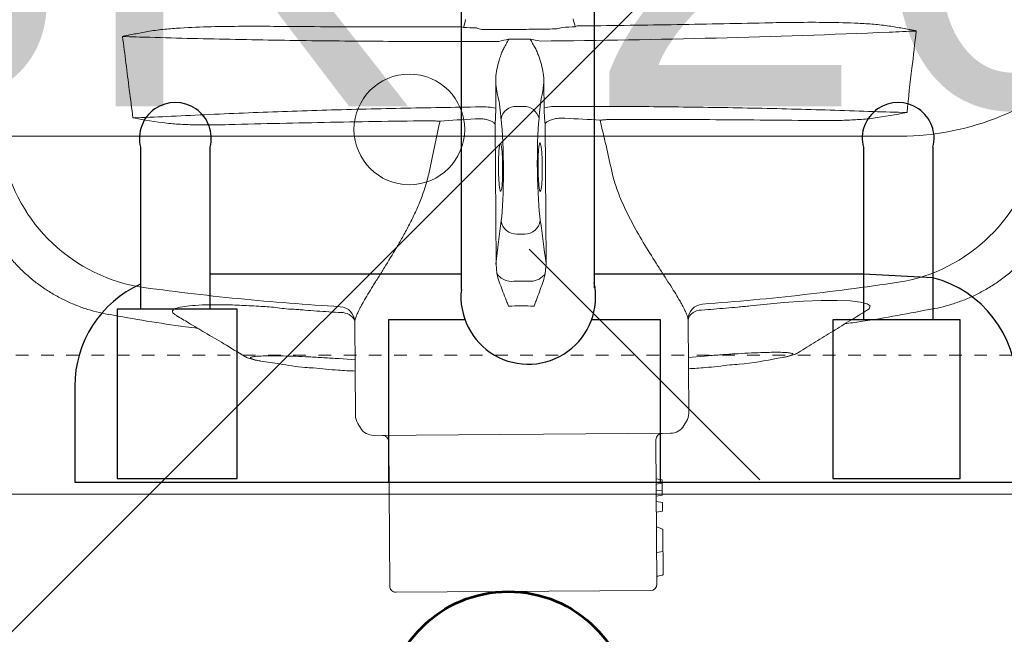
# Model space of a CAD drawing. Header units: inches. Extents: x 704 to 259546, y -107711 to 151004.
# Tile 123 of 256: x 127235.39 to 127243.19, y 21452.26 to 21457.14. Entities that reach past the tile are written whole.
import ezdxf
from ezdxf.enums import TextEntityAlignment as Align

# ---------------------------------------------------------------- set-up
doc = ezdxf.new("R2010")
doc.units = ezdxf.units.IN
doc.header["$MEASUREMENT"] = 0
doc.header["$PDMODE"] = 34
doc.linetypes.add('11aa1PB-bd$0$11aa1PB-af$0$TRATTEGGIATA', pattern=[0.75, 0.5, -0.25])
for name, color, linetype in [('A-FORMATEXT', 255, 'Continuous'), ('PP BALL VALVE', 7, 'Continuous'), ('PP--DIM', 7, 'Continuous')]:
    doc.layers.add(name, color=color, linetype=linetype)
for name, color, linetype, lineweight in [('EQUIP DIM', 8, 'Continuous', 0), ('EQUIPMENT', 3, 'Continuous', 25), ('FLOOR RAISE', 4, 'Continuous', 5), ('kitchen equipment', 3, 'Continuous', 15), ('PP-Waste Pipe', 3, 'Continuous', 25)]:
    doc.layers.add(name, color=color, linetype=linetype, lineweight=lineweight)
doc.layers.add('FAINTEQUIP', color=7, linetype='Continuous', lineweight=0, true_color=0x4a4747)
doc.styles.add('Arial', font='GOTHIC.TTF')
doc.styles.add('Jeet', font='micross.ttf')
doc.dimstyles.new('architectural', dxfattribs={"dimscale": 0, "dimtxt": 3, "dimasz": 2.5, "dimexe": 2.5, "dimexo": 0, "dimgap": 0.5, "dimtad": 0, "dimzin": 0, "dimdsep": 46, "dimlunit": 4, "dimtxsty": 'Jeet', "dimblk": 'ARCHTICK', "dimcen": 0.09375, "dimdle": 2.5, "dimclrd": 256, "dimclre": 256, "dimclrt": 256, "dimadec": 0, "dimazin": 0, "dimtfac": 0.7, "dimtdec": 3, "dimtmove": 1, "dimatfit": 3, "dimldrblk": 'ARCHTICK', "dimfxl": 1, "dimtolj": 1, "dimtzin": 0, "dimlwd": -1, "dimlwe": -1, "dimarcsym": 0})

# ---------------------------------------------------------------- blocks, each defined once
blk = doc.blocks.new('XFVDRBT')
at = {"layer": 'kitchen equipment', "color": 8, "linetype": 'Continuous', "ltscale": 10}
blk.add_lwpolyline([(1801735.99, 469782.71), (1801735.99, 470982.71), (1801035.99, 470982.71), (1801035.99, 469782.71)], close=True, dxfattribs=at)
blk = doc.blocks.new('FGGHMM')
at = {"layer": 'kitchen equipment', "color": 8, "linetype": 'Continuous', "rotation": 339.3128532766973}
blk.add_blockref('XFVDRBT', (-50976.23, 667045.6), dxfattribs=at)
blk = doc.blocks.new('bikanervala')
at = {"layer": 'kitchen equipment', "color": 8, "lineweight": 18}
blk.add_line((1690865.01, 611811.68, 0), (1690818.52, 611858.17, 0), dxfattribs=at)
blk.add_line((1690865.01, 611811.68, 0), (1690818.52, 611858.17, 0), dxfattribs=at)
at = {"layer": 'kitchen equipment', "color": 8, "linetype": 'Continuous', "lineweight": 5, "ltscale": 10}
blk.add_lwpolyline([(1691038.4, 611808.76), (1690567.4, 611808.76), (1690567.4, 612279.76), (1691038.4, 612279.76)], close=True, dxfattribs=at)
at = {"layer": 'kitchen equipment', "color": 8, "linetype": 'Continuous', "lineweight": 5, "ltscale": 10, "elevation": 0}
blk.add_lwpolyline([(1690642.07, 612149.84), (1690642.07, 611934.36, 0.414214), (1690695.45, 611880.98), (1690893.27, 611880.98, 0.414214), (1690946.65, 611934.36), (1690946.65, 612149.84, 0.414214), (1690893.27, 612203.22), (1690695.45, 612203.22, 0.414214)], format="xyb", close=True, dxfattribs=at)
at = {"layer": 'kitchen equipment', "color": 8, "lineweight": 18}
blk.add_circle((1690794.36, 611882.33, 0), 11.15, dxfattribs=at)
blk.add_circle((1690794.36, 611882.33, 0), 11.15, dxfattribs=at)
at = {"layer": 'kitchen equipment', "color": 8, "linetype": 'Continuous', "xscale": -1.016, "yscale": 1.016, "zscale": 1.016, "rotation": 339.3128532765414}
blk.add_blockref('FGGHMM', (3233024.33, -482434.72), dxfattribs=at)
at = {"layer": 'EQUIP DIM', "color": 8, "ltscale": 50, "style": 'Arial'}
blk.add_text('BK-26', height=76.792, dxfattribs=at).set_placement((1690800.98, 611925.35), align=Align.MIDDLE_CENTER)
blk = doc.blocks.new('GF')
at = {"layer": 'EQUIPMENT', "color": 8, "xscale": 0.03935404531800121, "yscale": 0.03935404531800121, "zscale": 0.03935404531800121}
blk.add_blockref('bikanervala', (60698.8789, -2623.777), dxfattribs=at)
blk = doc.blocks.new('GREASE TRAP')
at = {"linetype": 'Continuous', "lineweight": 0}
for p, q in [((166.35, -348.58), (164.86, -348.59)), ((160.06, -352.57), (160.28, -383.74)), ((171.43, -383.66), (171.21, -352.49)), ((166.68, -377.03), (164.93, -377.04)), ((171.26, -385.78), (171.43, -383.66)), ((160.28, -383.74), (160.48, -385.85)), ((257.83, -393.58), (257.82, -393.57)), ((74.01, -394.88), (74.01, -394.89)), ((128.84, -396.63), (128.99, -417.46)), ((203.19, -416.93), (203.04, -396.13)), ((107.95, -405.36), (112.09, -405.95)), ((128.9, -405.02), (125.32, -404.79)), ((206.68, -404.22), (203.1, -404.5)), ((223.06, -404.7), (224.06, -404.54)), ((202.13, -419.71), (202.7, -418.74)), ((129.5, -419.25), (130.09, -420.22)), ((133.1, -421.9), (199.14, -421.43)), ((196.11, -455.05), (195.88, -422.85)), ((136.38, -423.27), (136.61, -455.47)), ((195.94, -431.59), (197.29, -431.82)), ((197.29, -432.53), (197.29, -431.82)), ((195.95, -432.78), (197.29, -432.53)), ((195.96, -434.1), (197.3, -434.22)), ((197.31, -435.19), (197.29, -432.53)), ((195.97, -435.44), (197.31, -435.19)), ((195.98, -436.61), (195.97, -435.44)), ((195.98, -436.61), (197.32, -436.83)), ((197.34, -438.75), (197.32, -436.83)), ((195.99, -439), (197.34, -438.75)), ((196.02, -442.09), (195.99, -439)), ((197.32, -442.8), (196.12, -442.24)), ((197.49, -452.86), (197.42, -442.96)), ((197.45, -447.76), (196.06, -448.01)), ((197.27, -447.79), (197.26, -447.79)), ((196.11, -455.05), (196.09, -453.41)), ((197.34, -453.03), (196.22, -453.24)), ((194.72, -456.46), (138.02, -456.86))]:
    blk.add_line(p, q, dxfattribs=at)
at = {"linetype": 'Continuous', "lineweight": 0, "flags": 128}
for points in [[(242.78, -394.05), (243.37, -393.66), (243.58, -393.05), (242.91, -392.55), (241.42, -392.18), (239.15, -391.93), (236.23, -391.82), (232.72, -391.85), (228.73, -392.01), (224.37, -392.3), (220.65, -392.63), (216.85, -393.04), (216.85, -393.04), (216.85, -393.04)], [(197.35, -453.03), (197.35, -453.03), (197.34, -453.03)]]:
    blk.add_lwpolyline(points, dxfattribs=at)
at = {"linetype": 'Continuous', "lineweight": 0}
for centre, radius, start, end in [((148.9, -341.94), 11.7, 69.3549, 71.6188), ((182.22, -341.7), 11.7, 109.1869, 111.4509), ((72.43, -334.61), 5.1, 18.4464, 18.7691), ((164.73, -351.99), 3.4, 87.8004, 168.838), ((166.53, -351.98), 3.4, 11.9678, 93.0053), ((173.84, -361.6), 13.03, 87.6299, 102.5837), ((157.55, -361.69), 13.01, 78.2053, 93.1798), ((243.79, -350.57), 37.74, 281.4746, 351.3429), ((87.46, -351.66), 37.74, 189.4624, 259.3316), ((164.84, -373.59), 3.45, 188.32, 271.5559), ((166.72, -373.58), 3.45, 269.2499, 352.4858), ((163.67, -383.76), 3.81, 213.2876, 270.0087), ((168.04, -383.73), 3.81, 270.7971, 327.5182), ((125.38, -396.68), 3.47, 0.872, 86.3503), ((125.98, -397.67), 3.14, 25.0791, 93.6033), ((206.51, -396.11), 3.47, 94.4511, 180.3933), ((205.86, -396.88), 2.92, 85.8862, 165.0737), ((132.49, -417.43), 3.5, 180.4029, 211.3666), ((199.69, -416.96), 3.5, 329.4391, 0.4029), ((133.08, -418.4), 3.5, 211.3666, 270.4029), ((199.11, -417.93), 3.5, 270.4029, 329.4391), ((134.98, -423.28), 1.4, 0.4029, 90.4029), ((197.28, -422.84), 1.4, 90.4029, 180.4029), ((196.19, -442.08), 0.175, 179.5165, 246.1057), ((197.25, -442.96), 0.175, 0.0864, 64.4691), ((196.27, -453.41), 0.175, 100.4029, 181.3223), ((197.32, -452.86), 0.175, 280.4029, 359.6001), ((138.01, -455.46), 1.4, 180.4029, 270.4029), ((194.71, -455.06), 1.4, 270.4029, 0.4029)]:
    blk.add_arc(centre, radius, start, end, dxfattribs=at)
for centre, major_axis, ratio, start_param, end_param in [((165.45, -325.81), (-37.1, -0.26), 0.145844, 1.228323, 1.311182), ((165.45, -325.81), (-37.1, -0.26), 0.145844, 1.830411, 1.913269), ((160.56, -356.6), (-0.07, 10.5), 0.087489, 5.55292, 5.975743), ((170.77, -356.53), (-0.07, 10.5), 0.087489, 0.30744, 0.730265), ((165.5, -287.2), (-0.58, 82.6), 0.087489, 2.411328, 2.459054), ((164.85, -287.2), (-0.58, 82.6), 0.087489, 3.824132, 3.871858), ((165.66, -356.52), (-37.1, -0.26), 0.145844, 4.984033, 5.21302), ((160.7, -362.2), (-0.1, 14), 0.087489, 3.696821, 5.600646), ((170.71, -362.13), (-0.1, 14), 0.087489, 0.682539, 2.586364), ((165.66, -356.52), (-37.1, -0.26), 0.145844, 4.211758, 4.440687), ((170.12, -515.87), (-1.17, 166.9), 0.087489, 0.555229, 0.6567), ((163.44, -515.91), (-1.17, 166.9), 0.087489, 5.626486, 5.727956)]:
    blk.add_ellipse(centre, major_axis=major_axis, ratio=ratio, start_param=start_param, end_param=end_param, dxfattribs=at)
for points, knots in [([(83.11, -331.83), (83.68, -331.73), (84.25, -331.65), (85.39, -331.5), (85.96, -331.44), (87.68, -331.27), (88.83, -331.19), (92.27, -330.97), (94.57, -330.89), (99.19, -330.77), (101.5, -330.74), (106.13, -330.72), (108.45, -330.72), (110.77, -330.74)], [0, 0, 0, 0, 0.0625, 0.0625, 0.125, 0.125, 0.25, 0.25, 0.5, 0.5, 0.75, 0.75, 1, 1, 1, 1]), ([(110.77, -330.74), (117.72, -330.8), (124.68, -330.84), (138.62, -330.87), (145.6, -330.86), (152.59, -330.84)], [0, 0, 0, 0, 0.5, 0.5, 1, 1, 1, 1]), ([(178.37, -330.66), (185.35, -330.58), (192.33, -330.49), (206.26, -330.26), (213.21, -330.13), (220.15, -329.97)], [0, 0, 0, 0, 0.5, 0.5, 1, 1, 1, 1]), ([(220.15, -329.97), (222.47, -329.92), (224.79, -329.88), (229.41, -329.84), (231.73, -329.84), (236.34, -329.89), (238.65, -329.94), (242.1, -330.11), (243.25, -330.18), (244.97, -330.32), (245.54, -330.38), (246.69, -330.51), (247.26, -330.58), (247.82, -330.67)], [0, 0, 0, 0, 0.25, 0.25, 0.5, 0.5, 0.75, 0.75, 0.875, 0.875, 0.9375, 0.9375, 1, 1, 1, 1]), ([(247.82, -330.67), (248.81, -330.83), (249.8, -331), (251.27, -331.26), (251.76, -331.35), (252.5, -331.48), (252.74, -331.53), (253.11, -331.6), (253.23, -331.62), (253.42, -331.66), (253.48, -331.67), (253.6, -331.7), (253.66, -331.71), (253.72, -331.73)], [0, 0, 0, 0, 0.5, 0.5, 0.75, 0.75, 0.875, 0.875, 0.9375, 0.9375, 0.96875, 0.96875, 1, 1, 1, 1]), ([(77.27, -332.97), (77.22, -332.98), (77.18, -333), (77.13, -333.01), (77.13, -333.02), (77.12, -333.02), (77.11, -333.02)], [0, 0, 0, 0, 0.0002012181, 0.0002012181, 0.0002012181, 0.0002381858, 0.0002381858, 0.0002381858, 0.0002381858]), ([(77.27, -333), (77.23, -333), (77.18, -333.01), (77.14, -333.02), (77.13, -333.02), (77.12, -333.02), (77.11, -333.02)], [0, 0, 0, 0, 0.0002027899, 0.0002027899, 0.0002027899, 0.000241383, 0.000241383, 0.000241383, 0.000241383]), ([(77.27, -332.97), (77.32, -332.95), (77.38, -332.94), (77.51, -332.91), (77.57, -332.89), (77.75, -332.85), (77.87, -332.83), (78.23, -332.75), (78.48, -332.71), (79.21, -332.56), (79.69, -332.47), (81.15, -332.19), (82.13, -332.01), (83.11, -331.83)], [0, 0, 0, 0, 0.03125, 0.03125, 0.0625, 0.0625, 0.125, 0.125, 0.25, 0.25, 0.5, 0.5, 1, 1, 1, 1]), ([(160.89, -334.09), (154.33, -334.13), (147.79, -334.13), (137.99, -334.1), (134.73, -334.08), (128.21, -334.03), (124.95, -334), (118.45, -333.93), (115.2, -333.88), (108.74, -333.78), (105.52, -333.72), (95.88, -333.53), (89.5, -333.37), (83.16, -333.19)], [0, 0, 0, 0, 0.25, 0.25, 0.375, 0.375, 0.5, 0.5, 0.625, 0.625, 0.75, 0.75, 1, 1, 1, 1]), ([(157.13, -331.43), (158.52, -331.44), (159.91, -331.44), (162.7, -331.44), (165.49, -331.42), (168.27, -331.4), (171.06, -331.36), (172.46, -331.34), (173.85, -331.31)], [0, 0, 0, 0, 0.25, 0.25, 0.5, 0.75, 0.75, 1, 1, 1, 1]), ([(247.79, -332.04), (235.07, -332.58), (222.24, -333.02), (196.35, -333.68), (183.3, -333.91), (170.12, -334.03)], [0, 0, 0, 0, 0.5, 0.5, 1, 1, 1, 1]), ([(253.72, -331.73), (253.76, -331.74), (253.8, -331.76), (253.85, -331.77), (253.85, -331.77), (253.86, -331.78), (253.87, -331.78)], [0, 0, 0, 0, 0.0001941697, 0.0001941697, 0.0001941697, 0.0002311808, 0.0002311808, 0.0002311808, 0.0002311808]), ([(162.04, -335.6), (162.22, -335.26), (162.4, -334.93), (162.76, -334.27), (162.94, -333.94), (163.12, -333.61)], [0, 0, 0, 0, 0.5, 0.5, 1, 1, 1, 1]), ([(168.99, -335.55), (168.8, -335.22), (168.62, -334.89), (168.25, -334.23), (168.06, -333.91), (167.88, -333.58)], [0, 0, 0, 0, 0.5, 0.5, 1, 1, 1, 1]), ([(162.04, -335.6), (161.88, -335.89), (161.74, -336.2), (161.48, -336.81), (161.36, -337.12), (161.03, -338.07), (160.85, -338.7), (160.53, -339.98), (160.41, -340.63), (160.24, -341.93), (160.19, -342.59), (160.21, -343.25)], [0, 0, 0, 0, 0.125, 0.125, 0.25, 0.25, 0.5, 0.5, 0.75, 0.75, 1, 1, 1, 1]), ([(170.93, -343.18), (170.94, -342.52), (170.88, -341.86), (170.7, -340.56), (170.56, -339.91), (170.23, -338.64), (170.03, -338), (169.69, -337.07), (169.57, -336.76), (169.3, -336.14), (169.16, -335.84), (168.99, -335.55)], [0, 0, 0, 0, 0.25, 0.25, 0.5, 0.5, 0.75, 0.75, 0.875, 0.875, 1, 1, 1, 1]), ([(160.76, -346.59), (160.66, -346.24), (160.57, -345.78), (160.43, -344.95), (160.38, -344.64), (160.3, -343.98), (160.25, -343.63), (160.21, -343.25)], [0, 0, 0, 0, 0.5, 0.5, 0.75, 0.75, 1, 1, 1, 1]), ([(170.93, -343.18), (170.89, -343.55), (170.85, -343.91), (170.77, -344.57), (170.73, -344.87), (170.61, -345.71), (170.52, -346.17), (170.42, -346.52)], [0, 0, 0, 0, 0.25, 0.25, 0.5, 0.5, 1, 1, 1, 1]), ([(174.38, -348.58), (180.3, -348.56), (186.21, -348.58), (197.99, -348.66), (203.87, -348.73), (215.57, -348.92), (221.38, -349.04), (232.91, -349.35), (238.63, -349.52), (244.31, -349.73)], [0, 0, 0, 0, 0.25, 0.25, 0.5, 0.5, 0.75, 0.75, 1, 1, 1, 1]), ([(86.92, -350.84), (92.6, -350.55), (98.32, -350.29), (109.83, -349.83), (115.64, -349.62), (127.32, -349.27), (133.21, -349.12), (145, -348.87), (150.91, -348.77), (156.83, -348.7)], [0, 0, 0, 0, 0.25, 0.25, 0.5, 0.5, 0.75, 0.75, 1, 1, 1, 1]), ([(160.21, -348.96), (160.21, -349.32), (160.21, -349.67), (160.2, -350.35), (160.19, -350.68), (160.16, -351.3), (160.14, -351.59), (160.1, -352.12), (160.08, -352.36), (160.06, -352.57)], [0, 0, 0, 0, 0.25, 0.25, 0.5, 0.5, 0.75, 0.75, 1, 1, 1, 1]), ([(171.21, -352.49), (171.18, -352.28), (171.16, -352.04), (171.11, -351.51), (171.09, -351.22), (171.06, -350.61), (171.04, -350.27), (171.02, -349.59), (171.01, -349.24), (171, -348.88)], [0, 0, 0, 0, 0.25, 0.25, 0.5, 0.5, 0.75, 0.75, 1, 1, 1, 1]), ([(100.82, -352.64), (98.51, -352.7), (96.21, -352.73), (92.75, -352.68), (91.6, -352.65), (89.88, -352.57), (89.3, -352.53), (88.15, -352.44), (87.58, -352.39), (87.01, -352.32)], [0, 0, 0, 0, 0.5, 0.5, 0.75, 0.75, 0.875, 0.875, 1, 1, 1, 1]), ([(146.19, -351.77), (138.61, -351.86), (131.02, -351.98), (115.89, -352.27), (108.35, -352.44), (100.82, -352.64)], [0, 0, 0, 0, 0.5, 0.5, 1, 1, 1, 1]), ([(147.82, -351.9), (147.57, -351.88), (147.3, -351.86), (146.76, -351.82), (146.48, -351.79), (146.19, -351.77)], [0, 0, 0, 0, 0.5, 0.5, 1, 1, 1, 1]), ([(157.34, -351.37), (157.72, -351.42), (158.06, -351.49), (158.7, -351.67), (158.98, -351.77), (159.46, -351.99), (159.65, -352.1), (159.86, -352.28), (159.92, -352.34), (159.99, -352.42), (160.01, -352.45), (160.04, -352.51), (160.05, -352.54), (160.06, -352.57)], [0, 0, 0, 0, 0.25, 0.25, 0.5, 0.5, 0.75, 0.75, 0.875, 0.875, 0.9375, 0.9375, 1, 1, 1, 1]), ([(173.91, -351.25), (173.54, -351.3), (173.19, -351.38), (172.56, -351.57), (172.28, -351.67), (171.8, -351.9), (171.61, -352.02), (171.4, -352.2), (171.34, -352.26), (171.28, -352.35), (171.26, -352.37), (171.23, -352.43), (171.22, -352.46), (171.21, -352.49)], [0, 0, 0, 0, 0.25, 0.25, 0.5, 0.5, 0.75, 0.75, 0.875, 0.875, 0.9375, 0.9375, 1, 1, 1, 1]), ([(185.06, -351.5), (184.78, -351.53), (184.49, -351.55), (183.95, -351.61), (183.69, -351.63), (183.44, -351.65)], [0, 0, 0, 0, 0.5, 0.5, 1, 1, 1, 1]), ([(230.42, -351.73), (222.9, -351.64), (215.35, -351.57), (200.22, -351.5), (192.65, -351.48), (185.06, -351.5)], [0, 0, 0, 0, 0.5, 0.5, 1, 1, 1, 1]), ([(244.24, -351.22), (243.67, -351.29), (243.09, -351.35), (241.95, -351.46), (241.37, -351.5), (239.65, -351.61), (238.5, -351.66), (235.04, -351.75), (232.73, -351.75), (230.42, -351.73)], [0, 0, 0, 0, 0.125, 0.125, 0.25, 0.25, 0.5, 0.5, 1, 1, 1, 1]), ([(161.23, -367.4), (161.18, -367.21), (161.07, -366.82), (160.95, -365.58), (160.86, -364), (160.82, -362.42), (160.83, -360.86), (160.87, -359.35), (160.97, -358.02), (161.06, -357.25), (161.12, -357.14), (161.12, -357.13)], [0, 0, 0, 0, 0.12873, 0.257, 0.385042, 0.513035, 0.593354, 0.721934, 0.850956, 0.980313, 1, 1, 1, 1]), ([(161.12, -357.13), (161.17, -357.01), (161.26, -356.74), (161.41, -357.06), (161.56, -357.92), (161.68, -359.27), (161.74, -360.77), (161.76, -361.78), (161.76, -362.19)], [0, 0, 0, 0, 0.154069, 0.335329, 0.515993, 0.696154, 0.875965, 1, 1, 1, 1]), ([(170.06, -367.38), (170.04, -367.35), (169.96, -367.23), (169.84, -366.39), (169.72, -365.02), (169.66, -363.5), (169.63, -361.91), (169.64, -360.31), (169.71, -358.71), (169.82, -357.47), (169.91, -357.09), (169.96, -356.91)], [0, 0, 0, 0, 0.060949, 0.185979, 0.310678, 0.434944, 0.512562, 0.636279, 0.760031, 0.884002, 1, 1, 1, 1]), ([(169.96, -356.91), (169.96, -356.89), (170.01, -356.63), (170.13, -356.69), (170.29, -357.16), (170.43, -358.25), (170.53, -359.77), (170.57, -361.15), (170.58, -361.94), (170.58, -362.13)], [0, 0, 0, 0, 0.012552, 0.198689, 0.385047, 0.571255, 0.757017, 0.942123, 1, 1, 1, 1]), ([(43.81, -363.84), (43.89, -364.42), (44.1, -365.88), (44.67, -368.2), (45.47, -370.78), (46.46, -373.29), (47.68, -375.82), (49.13, -378.32), (50.82, -380.75), (52.66, -383.01), (54.66, -385.1), (56.78, -387), (59.02, -388.72), (61.35, -390.24), (63.76, -391.57), (66.24, -392.7), (68.75, -393.65), (71.31, -394.38), (73.06, -394.8), (73.96, -394.93), (74, -394.94)], [0, 0, 0, 0, 0.037673, 0.095878, 0.154189, 0.212585, 0.271048, 0.33568, 0.39959, 0.46265, 0.524915, 0.586431, 0.647228, 0.707328, 0.766741, 0.825471, 0.883514, 0.940856, 0.997479, 1, 1, 1, 1]), ([(145.37, -363.26), (145.15, -364.32), (144.89, -365.35), (144.26, -367.37), (143.91, -368.37), (143.15, -370.3), (142.75, -371.24), (141.9, -373.08), (141.45, -373.98), (140.55, -375.74), (140.08, -376.6), (139.38, -377.87), (139.14, -378.29), (138.67, -379.12), (138.43, -379.53), (137.25, -381.54), (136.32, -383.07), (134.97, -385.24), (134.53, -385.95), (133.89, -386.98), (133.68, -387.32), (133.27, -387.98), (133.07, -388.3), (132.09, -389.89), (131.38, -391.05), (130.63, -392.37), (130.49, -392.62), (130.22, -393.12), (130.09, -393.35), (129.74, -394.04), (129.53, -394.46), (129.03, -395.6), (128.85, -396.2), (128.84, -396.63)], [0, 0, 0, 0, 0.0625, 0.0625, 0.125, 0.125, 0.1875, 0.1875, 0.25, 0.25, 0.3125, 0.3125, 0.34375, 0.34375, 0.375, 0.375, 0.5, 0.5, 0.5625, 0.5625, 0.59375, 0.59375, 0.625, 0.625, 0.75, 0.75, 0.78125, 0.78125, 0.8125, 0.8125, 0.875, 0.875, 1, 1, 1, 1]), ([(161.76, -362.19), (161.76, -362.38), (161.77, -363.16), (161.75, -363.94), (161.72, -364.76), (161.71, -365), (161.69, -365.24)], [0, 0, 0, 0, 0.170805, 0.715603, 0.716948, 1, 1, 1, 1]), ([(170.58, -362.13), (170.58, -362.55), (170.59, -363.57), (170.54, -365.1), (170.44, -366.47), (170.3, -367.33), (170.17, -367.66), (170.09, -367.45), (170.06, -367.38)], [0, 0, 0, 0, 0.132098, 0.323568, 0.515413, 0.707812, 0.900839, 1, 1, 1, 1]), ([(203.04, -396.13), (203.03, -395.68), (202.84, -395.08), (202.32, -393.94), (202.11, -393.52), (201.74, -392.83), (201.6, -392.59), (201.33, -392.1), (201.18, -391.85), (200.41, -390.54), (199.69, -389.39), (198.48, -387.5), (198.06, -386.84), (197.19, -385.47), (196.73, -384.77), (195.36, -382.61), (194.4, -381.1), (192.48, -377.92), (191.51, -376.25), (189.63, -372.72), (188.74, -370.89), (187.57, -368.03), (187.21, -367.06), (186.56, -365.06), (186.28, -364.03), (186.05, -362.98)], [0, 0, 0, 0, 0.125, 0.125, 0.1875, 0.1875, 0.21875, 0.21875, 0.25, 0.25, 0.375, 0.375, 0.4375, 0.4375, 0.5, 0.5, 0.625, 0.625, 0.75, 0.75, 0.875, 0.875, 0.9375, 0.9375, 1, 1, 1, 1]), ([(257.84, -393.65), (257.86, -393.64), (258.76, -393.5), (260.52, -393.05), (263.1, -392.27), (265.62, -391.29), (268.06, -390.12), (270.5, -388.73), (272.88, -387.12), (275.19, -385.27), (277.32, -383.28), (279.26, -381.15), (281, -378.9), (282.56, -376.56), (283.92, -374.13), (285.08, -371.64), (286.04, -369.1), (286.8, -366.53), (287.33, -364.2), (287.53, -362.73), (287.61, -362.13)], [0, 0, 0, 0, 0.001134, 0.05921, 0.117416, 0.175724, 0.234114, 0.292568, 0.357035, 0.420781, 0.483687, 0.545808, 0.607185, 0.667848, 0.727816, 0.787098, 0.845698, 0.903609, 0.960817, 1, 1, 1, 1]), ([(161.69, -365.24), (161.68, -365.48), (161.64, -366.24), (161.54, -367.07), (161.39, -367.63), (161.28, -367.47), (161.23, -367.4)], [0, 0, 0, 0, 0.138476, 0.425595, 0.712972, 1, 1, 1, 1]), ([(160.48, -385.85), (160.61, -386.47), (160.79, -387.08), (161.2, -388.28), (161.43, -388.88), (161.89, -390.08), (162.13, -390.68), (162.48, -391.59), (162.6, -391.9), (162.84, -392.51), (162.96, -392.83), (163.09, -393.13)], [0, 0, 0, 0, 0.25, 0.25, 0.5, 0.5, 0.75, 0.75, 0.875, 0.875, 1, 1, 1, 1]), ([(171.26, -385.78), (171.14, -386.4), (170.96, -387.01), (170.57, -388.21), (170.35, -388.81), (169.91, -390.02), (169.68, -390.63), (169.34, -391.55), (169.22, -391.85), (168.99, -392.47), (168.87, -392.78), (168.75, -393.09)], [0, 0, 0, 0, 0.25, 0.25, 0.5, 0.5, 0.75, 0.75, 0.875, 0.875, 1, 1, 1, 1]), ([(251.3, -387.55), (247.58, -388.1), (240.15, -389.19), (228.9, -390.56), (217.6, -391.74), (210.03, -392.35), (206.24, -392.65)], [0, 0, 0, 0, 0.249615, 0.499229, 0.749615, 1, 1, 1, 1]), ([(125.6, -393.22), (121.82, -392.97), (114.26, -392.47), (102.95, -391.45), (91.68, -390.24), (84.21, -389.25), (80.47, -388.75)], [0, 0, 0, 0, 0.249615, 0.499229, 0.749614, 1, 1, 1, 1]), ([(115, -393.76), (115, -393.76), (113.74, -393.77), (111.18, -393.32), (107.18, -393.11), (103.06, -392.86), (99.06, -392.77), (95.51, -392.79), (92.57, -392.94), (90.29, -393.22), (88.78, -393.61), (88.14, -394.12), (88.23, -394.63), (88.86, -395), (89.08, -395.13)], [0, 0, 0, 0, 0.000001, 0.07749, 0.156459, 0.25141, 0.349211, 0.444694, 0.543101, 0.640433, 0.740837, 0.840407, 0.943195, 1, 1, 1, 1]), ([(115, -393.76), (115, -393.76), (115, -393.76), (115, -393.76), (115, -393.76), (115, -393.76), (115, -393.76)], [0, 0, 0, 0, 0.000000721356, 0.000000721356, 0.000000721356, 0.000001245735, 0.000001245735, 0.000001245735, 0.000001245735]), ([(115, -393.76), (115, -393.76), (115, -393.76), (115, -393.76), (115, -393.76), (115, -393.76)], [0, 0, 0, 0, 0.341802, 0.948176, 1, 1, 1, 1]), ([(125.79, -394.54), (123.99, -394.43), (122.19, -394.3), (119.49, -394.11), (118.14, -394.01), (116.57, -393.89), (115.9, -393.83), (115.45, -393.8), (115.22, -393.78), (115, -393.76)], [0, 0, 0, 0, 0.5, 0.5, 0.75, 0.875, 0.9375, 0.9375, 1, 1, 1, 1]), ([(216.85, -393.04), (216.62, -393.06), (216.4, -393.09), (215.95, -393.13), (215.28, -393.19), (213.71, -393.34), (212.36, -393.46), (209.67, -393.69), (207.87, -393.84), (206.07, -393.97)], [0, 0, 0, 0, 0.0625, 0.0625, 0.125, 0.25, 0.5, 0.5, 1, 1, 1, 1]), ([(216.85, -393.04), (216.85, -393.04), (216.85, -393.04), (216.85, -393.04), (216.85, -393.04), (216.85, -393.04), (216.85, -393.04)], [0.00000000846, 0.00000000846, 0.00000000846, 0.00000000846, 0.000000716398, 0.000000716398, 0.000000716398, 0.000001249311, 0.000001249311, 0.000001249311, 0.000001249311]), ([(216.85, -393.04), (216.85, -393.04), (216.85, -393.04), (216.85, -393.04), (216.85, -393.04), (216.85, -393.04)], [0, 0, 0, 0, 0.051824, 0.658198, 1, 1, 1, 1]), ([(227.62, -403.45), (228.88, -402.64), (231.43, -401.05), (235.33, -398.65), (239.13, -396.32), (241.62, -394.81), (242.79, -394.09)], [0, 0, 0, 0, 0.253353, 0.510138, 0.769176, 1, 1, 1, 1]), ([(238, -397.01), (239.16, -396.86), (245.81, -395.95), (252.4, -394.67), (257.83, -393.61)], [0, 0, 0, 0, 0.174606, 1, 1, 1, 1]), ([(74.01, -394.91), (79.7, -395.93), (86.31, -397.11), (92.97, -397.92), (93.89, -398.04)], [0, 0, 0, 0, 0.861575, 1, 1, 1, 1]), ([(89.09, -395.18), (90, -395.72), (92.12, -396.98), (95.65, -399.08), (99.83, -401.57), (102.8, -403.35), (104.37, -404.3)], [0, 0, 0, 0, 0.1790671, 0.418189, 0.6906263, 1, 1, 1, 1]), ([(224.06, -404.54), (224.53, -404.44), (225.49, -404.23), (226.25, -403.96), (226.47, -403.73), (226.12, -403.56), (225.18, -403.44), (223.71, -403.37), (221.72, -403.37), (219.3, -403.43), (216.5, -403.55), (213.41, -403.72), (210.1, -403.94), (207.82, -404.13), (206.68, -404.22)], [0, 0, 0, 0, 0.082617, 0.165235, 0.248974, 0.332713, 0.416293, 0.499873, 0.583402, 0.66693, 0.750192, 0.833453, 0.916727, 1, 1, 1, 1]), ([(104.37, -404.3), (104.49, -404.38), (104.79, -404.54), (105.22, -404.71), (105.83, -404.91), (106.6, -405.11), (107.34, -405.25), (107.74, -405.31)], [0, 0, 0, 0, 0.095307, 0.229075, 0.409095, 0.722588, 1, 1, 1, 1]), ([(125.32, -404.79), (124.19, -404.72), (121.9, -404.56), (118.63, -404.39), (115.56, -404.26), (112.8, -404.18), (110.36, -404.16), (108.36, -404.18), (106.85, -404.26), (105.9, -404.4), (105.52, -404.58), (105.73, -404.8), (106.49, -405.06), (107.46, -405.26), (107.95, -405.36)], [0, 0, 0, 0, 0.082182, 0.166764, 0.247017, 0.329479, 0.412022, 0.496967, 0.579727, 0.664898, 0.747476, 0.832441, 0.915021, 1, 1, 1, 1]), ([(212.38, -406.2), (213.07, -406.15), (216.76, -405.92), (220.24, -405.24), (223.06, -404.7)], [0, 0, 0, 0, 0.187713, 1, 1, 1, 1]), ([(224.28, -404.49), (224.46, -404.47), (224.97, -404.37), (225.79, -404.17), (226.55, -403.94), (227.14, -403.71), (227.48, -403.52), (227.62, -403.45)], [0, 0, 0, 0, 0.100787, 0.407598, 0.731303, 0.895894, 1, 1, 1, 1]), ([(112.09, -405.95), (113.94, -406.27), (116.4, -406.7), (119, -406.83), (119.65, -406.85)], [0, 0, 0, 0, 0.753677, 1, 1, 1, 1]), ([(119.65, -406.84), (121.48, -407.03), (124.56, -407.36), (127.66, -407.51), (128.92, -407.56)], [0, 0, 0, 0, 0.593547, 1, 1, 1, 1]), ([(203.12, -407.04), (204.38, -406.97), (207.47, -406.78), (210.55, -406.41), (212.38, -406.19)], [0, 0, 0, 0, 0.406128, 1, 1, 1, 1])]:
    blk.add_open_spline(points, degree=3, knots=knots, dxfattribs=at)
for points in [[(153.49, -329.25), (153.38, -329.88), (153.2, -330.44), (153.02, -330.99)], [(173.85, -331.31), (174.24, -331.2), (174.63, -331.09), (175.01, -330.97)], [(177.94, -330.82), (177.75, -330.27), (177.56, -329.71), (177.45, -329.09)], [(78.63, -344.89), (78.14, -340.94), (77.64, -336.98), (77.11, -333.02)], [(83.16, -333.19), (81.17, -333.12), (79.15, -333.07), (77.11, -333.02)], [(155.96, -331.11), (156.34, -331.22), (156.73, -331.33), (157.13, -331.43)], [(253.87, -331.78), (251.82, -331.85), (249.8, -331.94), (247.79, -332.04)], [(253.87, -331.78), (253.53, -334.53), (253.21, -337.29), (252.9, -340.05)], [(160.89, -334.09), (161.63, -333.92), (162.38, -333.76), (163.12, -333.61)], [(163.12, -333.61), (164.71, -333.6), (166.3, -333.59), (167.88, -333.58)], [(170.12, -334.03), (169.38, -333.87), (168.63, -333.72), (167.88, -333.58)], [(252.9, -340.05), (252.48, -343.34), (252.12, -346.63), (251.8, -349.92)], [(160.21, -343.25), (160.21, -345.15), (160.21, -347.06), (160.21, -348.96)], [(171, -348.88), (170.98, -346.98), (170.95, -345.08), (170.93, -343.18)], [(79.42, -351.13), (79.17, -349.05), (78.9, -346.97), (78.63, -344.89)], [(251.8, -349.92), (249.3, -350.42), (246.78, -350.87), (244.24, -351.22)], [(244.31, -349.73), (246.77, -349.82), (249.27, -349.88), (251.8, -349.92)], [(79.42, -351.13), (81.95, -351.06), (84.45, -350.96), (86.92, -350.84)], [(87.01, -352.32), (84.46, -352.01), (81.94, -351.59), (79.42, -351.13)], [(147.82, -351.9), (146.96, -355.68), (146.14, -359.47), (145.37, -363.26)], [(156.75, -351.32), (156.39, -351.34), (156.03, -351.36), (155.67, -351.38)], [(157.34, -351.37), (157.15, -351.32), (156.95, -351.31), (156.75, -351.32)], [(174.5, -351.19), (174.3, -351.18), (174.1, -351.2), (173.91, -351.25)], [(175.58, -351.24), (175.22, -351.23), (174.86, -351.21), (174.5, -351.19)], [(186.05, -362.98), (185.22, -359.19), (184.35, -355.42), (183.44, -351.65)], [(163.67, -387.57), (164.4, -387.55), (165.88, -387.49), (167.36, -387.53), (168.09, -387.54)], [(168.75, -393.09), (167.81, -393.05), (165.92, -392.96), (164.03, -393.08), (163.09, -393.13)]]:
    blk.add_open_spline(points, degree=3, dxfattribs=at)
at = {"layer": 'EQUIPMENT'}
for p, q in [((257.58, -357.69), (257.58, -396.15)), ((257.58, -357.69), (257.58, -396.15)), ((257.58, -386.76), (242.08, -385.94)), ((257.58, -386.76), (242.08, -385.94))]:
    blk.add_line(p, q, dxfattribs=at)
for points in [[(182.14, -229.62), (182.14, -389.01)], [(182.14, -229.62), (182.14, -389.01)], [(182.14, -229.62), (182.14, -389.01)], [(182.14, -229.62), (182.14, -389.01)], [(182.14, -229.62), (182.14, -389.01)], [(182.14, -229.62), (182.14, -389.01)], [(182.14, -229.62), (182.14, -389.01)], [(182.14, -229.62), (182.14, -389.01)], [(152.57, -389.36), (152.57, -231.11)], [(152.57, -389.36), (152.57, -231.11)], [(152.57, -389.36), (152.57, -231.11)], [(152.57, -389.36), (152.57, -231.11)], [(152.57, -389.36), (152.57, -231.11)], [(152.57, -389.36), (152.57, -231.11)], [(152.57, -389.36), (152.57, -231.11)], [(152.57, -389.36), (152.57, -231.11)], [(81.13, -357.69), (81.13, -393.79)], [(81.13, -357.69), (81.13, -393.79)], [(81.13, -357.69), (81.13, -393.79)], [(81.13, -357.69), (81.13, -393.79)], [(81.13, -357.69), (81.13, -393.79)], [(81.13, -357.69), (81.13, -393.79)], [(81.13, -357.69), (81.13, -393.79)], [(81.13, -357.69), (81.13, -393.79)], [(96.63, -393.79), (96.63, -357.69)], [(96.63, -393.79), (96.63, -357.69)], [(96.63, -393.79), (96.63, -357.69)], [(96.63, -393.79), (96.63, -357.69)], [(96.63, -393.79), (96.63, -357.69)], [(96.63, -393.79), (96.63, -357.69)], [(96.63, -393.79), (96.63, -357.69)], [(96.63, -393.79), (96.63, -357.69)], [(242.08, -357.69), (242.08, -396.15)], [(242.08, -357.69), (242.08, -396.15)], [(242.08, -357.69), (242.08, -396.15)], [(242.08, -357.69), (242.08, -396.15)], [(242.08, -357.69), (242.08, -396.15)], [(242.08, -357.69), (242.08, -396.15)], [(242.08, -357.69), (242.08, -396.15)], [(242.08, -357.69), (242.08, -396.15)], [(152.57, -385.94), (96.63, -385.94)], [(152.57, -385.94), (96.63, -385.94)], [(152.57, -385.94), (96.63, -385.94)], [(152.57, -385.94), (96.63, -385.94)], [(152.57, -385.94), (96.63, -385.94)], [(152.57, -385.94), (96.63, -385.94)], [(152.57, -385.94), (96.63, -385.94)], [(152.57, -385.94), (96.63, -385.94)], [(242.08, -385.94), (182.14, -385.94)], [(242.08, -385.94), (182.14, -385.94)], [(242.08, -385.94), (182.14, -385.94)], [(242.08, -385.94), (182.14, -385.94)], [(242.08, -385.94), (182.14, -385.94)], [(242.08, -385.94), (182.14, -385.94)], [(242.08, -385.94), (182.14, -385.94)], [(242.08, -385.94), (182.14, -385.94)], [(153.38, -396.15), (136.33, -396.15), (136.33, -432.28), (196.93, -432.28), (196.93, -396.15), (181.57, -396.15)], [(153.38, -396.15), (136.33, -396.15), (136.33, -432.28), (196.93, -432.28), (196.93, -396.15), (181.57, -396.15)], [(153.38, -396.15), (136.33, -396.15), (136.33, -432.28), (196.93, -432.28), (196.93, -396.15), (181.57, -396.15)], [(153.38, -396.15), (136.33, -396.15), (136.33, -432.28), (196.93, -432.28), (196.93, -396.15), (181.57, -396.15)], [(153.38, -396.15), (136.33, -396.15), (136.33, -432.28), (196.93, -432.28), (196.93, -396.15), (181.57, -396.15)], [(153.38, -396.15), (136.33, -396.15), (136.33, -432.28), (196.93, -432.28), (196.93, -396.15), (181.57, -396.15)], [(153.38, -396.15), (136.33, -396.15), (136.33, -432.28), (196.93, -432.28), (196.93, -396.15), (181.57, -396.15)], [(153.38, -396.15), (136.33, -396.15), (136.33, -432.28), (196.93, -432.28), (196.93, -396.15), (181.57, -396.15)]]:
    blk.add_lwpolyline(points, dxfattribs=at)
blk.add_lwpolyline([(81.13, -388.18, 0.294125), (66.47, -410.94), (66.47, -432.28), (276.22, -432.28), (276.22, -410.94, 0.340822), (257.58, -386.76)], format="xyb", dxfattribs=at)
blk.add_lwpolyline([(81.13, -388.18, 0.294125), (66.47, -410.94), (66.47, -432.28), (276.22, -432.28), (276.22, -410.94, 0.340822), (257.58, -386.76)], format="xyb", dxfattribs=at)
blk.add_lwpolyline([(81.13, -388.18, 0.294125), (66.47, -410.94), (66.47, -432.28), (276.22, -432.28), (276.22, -410.94, 0.340822), (257.58, -386.76)], format="xyb", dxfattribs=at)
blk.add_lwpolyline([(81.13, -388.18, 0.294125), (66.47, -410.94), (66.47, -432.28), (276.22, -432.28), (276.22, -410.94, 0.340822), (257.58, -386.76)], format="xyb", dxfattribs=at)
blk.add_lwpolyline([(81.13, -388.18, 0.294125), (66.47, -410.94), (66.47, -432.28), (276.22, -432.28), (276.22, -410.94, 0.340822), (257.58, -386.76)], format="xyb", dxfattribs=at)
blk.add_lwpolyline([(81.13, -388.18, 0.294125), (66.47, -410.94), (66.47, -432.28), (276.22, -432.28), (276.22, -410.94, 0.340822), (257.58, -386.76)], format="xyb", dxfattribs=at)
blk.add_lwpolyline([(81.13, -388.18, 0.294125), (66.47, -410.94), (66.47, -432.28), (276.22, -432.28), (276.22, -410.94, 0.340822), (257.58, -386.76)], format="xyb", dxfattribs=at)
blk.add_lwpolyline([(81.13, -388.18, 0.294125), (66.47, -410.94), (66.47, -432.28), (276.22, -432.28), (276.22, -410.94, 0.340822), (257.58, -386.76)], format="xyb", dxfattribs=at)
for points in [[(102.68, -393.79), (75.92, -393.79), (75.92, -431.5), (102.68, -431.5)], [(102.68, -393.79), (75.92, -393.79), (75.92, -431.5), (102.68, -431.5)], [(102.68, -393.79), (75.92, -393.79), (75.92, -431.5), (102.68, -431.5)], [(102.68, -393.79), (75.92, -393.79), (75.92, -431.5), (102.68, -431.5)], [(102.68, -393.79), (75.92, -393.79), (75.92, -431.5), (102.68, -431.5)], [(102.68, -393.79), (75.92, -393.79), (75.92, -431.5), (102.68, -431.5)], [(102.68, -393.79), (75.92, -393.79), (75.92, -431.5), (102.68, -431.5)], [(102.68, -393.79), (75.92, -393.79), (75.92, -431.5), (102.68, -431.5)], [(263.63, -396.15), (235.3, -396.15), (235.3, -431.5), (263.63, -431.5)], [(263.63, -396.15), (235.3, -396.15), (235.3, -431.5), (263.63, -431.5)], [(263.63, -396.15), (235.3, -396.15), (235.3, -431.5), (263.63, -431.5)], [(263.63, -396.15), (235.3, -396.15), (235.3, -431.5), (263.63, -431.5)], [(263.63, -396.15), (235.3, -396.15), (235.3, -431.5), (263.63, -431.5)], [(263.63, -396.15), (235.3, -396.15), (235.3, -431.5), (263.63, -431.5)], [(263.63, -396.15), (235.3, -396.15), (235.3, -431.5), (263.63, -431.5)], [(263.63, -396.15), (235.3, -396.15), (235.3, -431.5), (263.63, -431.5)]]:
    blk.add_lwpolyline(points, close=True, dxfattribs=at)
for centre, radius, start, end in [((88.88, -355.7), 8, 345.6134, 194.3866), ((88.88, -355.7), 8, 345.6134, 194.3866), ((88.88, -355.7), 8, 345.6134, 194.3866), ((88.88, -355.7), 8, 345.6134, 194.3866), ((88.88, -355.7), 8, 345.6134, 194.3866), ((88.88, -355.7), 8, 345.6134, 194.3866), ((88.88, -355.7), 8, 345.6134, 194.3866), ((88.88, -355.7), 8, 345.6134, 194.3866), ((249.83, -355.7), 8, 345.6134, 194.3866), ((249.83, -355.7), 8, 345.6134, 194.3866), ((249.83, -355.7), 8, 345.6134, 194.3866), ((249.83, -355.7), 8, 345.6134, 194.3866), ((249.83, -355.7), 8, 345.6134, 194.3866), ((249.83, -355.7), 8, 345.6134, 194.3866), ((249.83, -355.7), 8, 345.6134, 194.3866), ((249.83, -355.7), 8, 345.6134, 194.3866), ((167.47, -391.02), 15, 173.6262, 12.1333), ((167.47, -391.02), 15, 173.6262, 12.1333), ((167.47, -391.02), 15, 173.6262, 12.1333), ((167.47, -391.02), 15, 173.6262, 12.1333), ((167.47, -391.02), 15, 173.6262, 12.1333), ((167.47, -391.02), 15, 173.6262, 12.1333), ((167.47, -391.02), 15, 173.6262, 12.1333), ((167.47, -391.02), 15, 173.6262, 12.1333)]:
    blk.add_arc(centre, radius, start, end, dxfattribs=at)
at = {"layer": 'FAINTEQUIP', "color": 4, "linetype": '11aa1PB-bd$0$11aa1PB-af$0$TRATTEGGIATA'}
blk.add_lwpolyline([(0, -404), (0, 0), (337, 0), (337, -404), (0, -404)], dxfattribs=at)
blk = doc.blocks.new('_ArchTick')
at = {"color": 0, "linetype": 'ByBlock', "const_width": 0.15}
blk.add_lwpolyline([(-0.5, -0.5), (0.5, 0.5)], dxfattribs=at)
blk = doc.blocks.new('*D814')
at = {"layer": 'Defpoints', "color": 0, "lineweight": 53, "transparency": 16777216}
for p in [(127222.1849, 21460.9128), (127286.8878, 21460.9128), (127222.1849, 21457.4216)]:
    blk.add_point(p, dxfattribs=at)
at = {"layer": 'PP--DIM', "ltscale": 0.015, "transparency": 16777216}
for p, q in [((127222.1849, 21460.9128), (127222.1849, 21454.9216)), ((127286.8878, 21460.9128), (127286.8878, 21454.9216)), ((127219.6849, 21457.4216), (127249.287, 21457.4216)), ((127289.3878, 21457.4216), (127259.7857, 21457.4216))]:
    blk.add_line(p, q, dxfattribs=at)
at = {"layer": 'PP--DIM', "transparency": 16777216, "xscale": 2.5, "yscale": 2.5, "zscale": 2.5, "rotation": 180}
blk.add_blockref('_ArchTick', (127222.1849, 21457.4216), dxfattribs=at)
at = {"layer": 'PP--DIM', "transparency": 16777216, "xscale": 2.5, "yscale": 2.5, "zscale": 2.5}
blk.add_blockref('_ArchTick', (127286.8878, 21457.4216), dxfattribs=at)
at = {"layer": 'PP--DIM', "lineweight": -2, "transparency": 16777216, "insert": (127254.5363, 21457.4216), "char_height": 3, "attachment_point": 5, "style": 'Jeet'}
blk.add_mtext('\\A1;5\'-4{\\H0.700000x;\\S3/4;}"', dxfattribs=at)

msp = doc.modelspace()

# ---------------------------------------------------------------- hatches: boundary and pattern name
at = {"layer": 'FLOOR RAISE'}
h = msp.add_hatch(dxfattribs=at)
h.set_pattern_fill('ANSI31', color=256, scale=80)
h.set_pattern_definition([(45, (523.127, -4e-12), (-7.0710678, 7.0710678), [])])
h.paths.add_polyline_path([(127146.0779, 21310.2628), (127146.0779, 21170.1351), (127155.0779, 21170.1351), (127155.0779, 21164.8851), (127352.2064, 21164.8851), (127352.2064, 21627.6351), (127338.0779, 21627.6351), (127338.0779, 21618.6351), (127323.0779, 21618.6351), (127323.0779, 21627.6353), (127212.0779, 21627.6351), (127212.0779, 21618.6351), (127197.0779, 21618.6351), (127197.0779, 21623.9072), (127149.0779, 21576.6351), (127155.0779, 21576.6351), (127155.0779, 21561.6351), (127146.0779, 21561.6351), (127146.0779, 21480.1351), (127149.0779, 21480.1351), (127155.0779, 21480.1351), (127155.0779, 21465.1351), (127146.0779, 21465.1351), (127146.0779, 21325.1351), (127155.0779, 21325.1351), (127155.1464, 21310.2628)])

# ---------------------------------------------------------------- linework, layer by layer
at = {"layer": 'A-FORMATEXT', "color": 3, "lineweight": 53}
msp.add_circle((127239.2616, 21451.6305), 0.9704, dxfattribs=at)
at = {"layer": 'PP BALL VALVE', "lineweight": 53}
msp.add_circle((130061.4819, 21646.6461), 129357.5882, dxfattribs=at)

# ---------------------------------------------------------------- block references
at = {"lineweight": 53}
msp.add_blockref('GF', (0, 0), dxfattribs=at)
at = {"layer": 'PP-Waste Pipe', "ltscale": 0.25, "xscale": 0.03560830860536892, "yscale": 0.03560830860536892, "zscale": 0.03560830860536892, "rotation": 359.9999999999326}
msp.add_blockref('GREASE TRAP', (127233.4567, 21468.8628, 0), dxfattribs=at)

# ---------------------------------------------------------------- dimensions: what is measured, and where the dimension line sits
at = {"layer": 'PP--DIM', "color": 1, "lineweight": -2, "ltscale": 0.015}
dim = msp.add_linear_dim(base=(127222.1849, 21457.4216), p1=(127286.8878, 21460.9128, 305.4898), p2=(127222.1849, 21460.9128, 305.4898), dimstyle='architectural', override={"dimscale": 1, "dimblk": 'ArchTick'}, dxfattribs=at)
dim.commit()
dim.dimension.update_dxf_attribs({"geometry": '*D814', "text_midpoint": (127254.5363, 21457.4216)})

doc.saveas('drawing.dxf')
